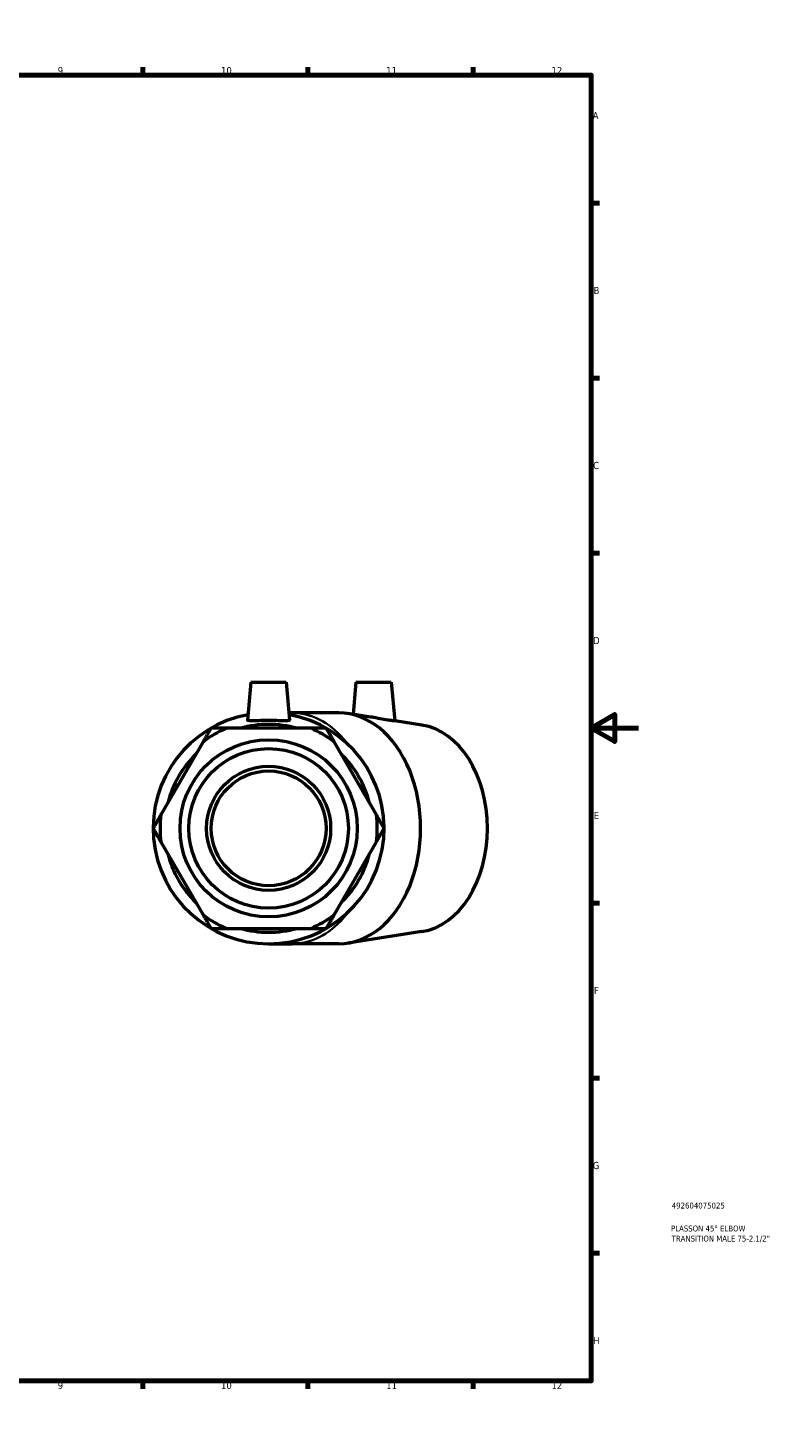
# Model space of a CAD drawing. Header units: millimetres. Extents: x 0 to 899, y -190 to 594.
# Tile 3 of 3: x 582 to 899, y 0 to 594. Entities that reach past the tile are written whole.
import ezdxf

# ---------------------------------------------------------------- set-up
doc = ezdxf.new("R2010")
doc.units = ezdxf.units.MM
for name, color, linetype, lineweight in [('Border (ANSI)', 7, 'Continuous', 70), ('Title (ISO)', 7, 'Continuous', 50), ('Visible (ANSI)', 7, 'Continuous', 50), ('Visible Narrow (ANSI)', 7, 'Continuous', 35)]:
    doc.layers.add(name, color=color, linetype=linetype, lineweight=lineweight)
doc.styles.add('Note Text (ANSI)', font='tahoma.ttf')
doc.styles.add('Note Text (ISO)', font='tahoma.ttf')

# ---------------------------------------------------------------- blocks, each defined once
blk = doc.blocks.new('Borders Default Border')
at = {"layer": 'Border (ANSI)'}
for p, q in [((70.08, 574), (70.08, 577.45)), ((140.17, 574), (140.17, 577.45)), ((210.25, 574), (210.25, 577.45)), ((280.33, 574), (280.33, 577.45)), ((350.42, 574), (350.42, 577.45)), ((490.58, 574), (490.58, 577.45)), ((560.67, 574), (560.67, 577.45)), ((630.75, 574), (630.75, 577.45)), ((700.83, 574), (700.83, 577.45)), ((770.92, 574), (770.92, 577.45)), ((20, 519.75), (16.55, 519.75)), ((821, 519.75), (824.45, 519.75)), ((20, 445.5), (16.55, 445.5)), ((821, 445.5), (824.45, 445.5)), ((20, 371.25), (16.55, 371.25)), ((821, 371.25), (824.45, 371.25)), ((20, 222.75), (16.55, 222.75)), ((821, 222.75), (824.45, 222.75)), ((20, 148.5), (16.55, 148.5)), ((821, 148.5), (824.45, 148.5)), ((20, 74.25), (16.55, 74.25)), ((821, 74.25), (824.45, 74.25)), ((70.08, 20), (70.08, 16.55)), ((140.17, 20), (140.17, 16.55)), ((210.25, 20), (210.25, 16.55)), ((280.33, 20), (280.33, 16.55)), ((350.42, 20), (350.42, 16.55)), ((490.58, 20), (490.58, 16.55)), ((560.67, 20), (560.67, 16.55)), ((630.75, 20), (630.75, 16.55)), ((700.83, 20), (700.83, 16.55)), ((770.92, 20), (770.92, 16.55))]:
    blk.add_line(p, q, dxfattribs=at)
at = {"layer": 'Border (ANSI)', "flags": 128}
for points in [[(420.5, 594), (420.5, 574), (414.73, 584), (426.27, 584), (420.5, 574)], [(20, 20), (20, 574), (821, 574), (821, 20), (20, 20)], [(0, 297), (20, 297), (10, 302.77), (10, 291.23), (20, 297)], [(841, 297), (821, 297), (831, 302.77), (831, 291.23), (821, 297)], [(420.5, 0), (420.5, 20), (414.73, 10), (426.27, 10), (420.5, 20)]]:
    blk.add_lwpolyline(points, dxfattribs=at)
at = {"layer": 'Border (ANSI)', "color": 230, "true_color": 0xff0080, "attachment_point": 7, "style": 'Note Text (ANSI)'}
for s, insert, char_height in [('1', (34.35, 574.4), 3.05), ('2', (104.2, 574.4), 3.05), ('3', (174.26, 574.34), 3.05), ('4', (244.23, 574.4), 3.05), ('5', (314.48, 574.34), 3.05), ('6', (384.49, 574.34), 3.05), ('7', (454.6, 574.4), 3.05), ('8', (524.63, 574.33), 3.05), ('9', (594.7, 574.34), 3.05), ('10', (663.96, 574.34), 3.048), ('11', (734.04, 574.4), 3.048), ('12', (804.13, 574.4), 3.048), ('A', (16.78, 555.35), 3.05), ('A', (821.63, 555.35), 3.05), ('B', (17.15, 481.1), 3.05), ('B', (821.99, 481.1), 3.05), ('C', (16.95, 406.8), 3.05), ('C', (821.8, 406.8), 3.05), ('D', (16.96, 332.6), 3.05), ('D', (821.81, 332.6), 3.05), ('E', (17.21, 258.35), 3.05), ('E', (822.05, 258.35), 3.05), ('F', (17.29, 184.1), 3.05), ('F', (822.14, 184.1), 3.05), ('G', (16.81, 109.79), 3.05), ('G', (821.66, 109.79), 3.05), ('H', (16.97, 35.6), 3.05), ('H', (821.81, 35.6), 3.05), ('1', (34.35, 16.55), 3.05), ('2', (104.2, 16.55), 3.05), ('3', (174.26, 16.49), 3.05), ('4', (244.23, 16.55), 3.05), ('5', (314.48, 16.49), 3.05), ('6', (384.49, 16.49), 3.05), ('7', (454.6, 16.55), 3.05), ('8', (524.63, 16.48), 3.05), ('9', (594.7, 16.49), 3.05), ('10', (663.96, 16.49), 3.048), ('11', (734.04, 16.55), 3.048), ('12', (804.13, 16.55), 3.048)]:
    blk.add_mtext(s, dxfattribs=dict(at, insert=insert, char_height=char_height))
blk = doc.blocks.new('Title Blocks ISO')
at = {"layer": 'Title (ISO)', "color": 232, "true_color": 0xca0064, "style": 'Note Text (ISO)'}
for tag, p in [('PART_NUMBER_001', (34.16, 73.13)), ('DESCRIPTION_001', (33.84, 63.4)), ('DESCRIPTION_002', (34.09, 59.12))]:
    blk.add_attdef(tag, p, '', height=2.5, dxfattribs=at)

msp = doc.modelspace()

# ---------------------------------------------------------------- linework, layer by layer
at = {"layer": 'Visible (ANSI)'}
for p, q in [((676.659, 316.427), (675.248, 300.302)), ((676.659, 316.427), (691.659, 316.427)), ((691.659, 316.427), (693.07, 300.302)), ((721.207, 316.427), (720.013, 302.786)), ((721.207, 316.427), (736.207, 316.427)), ((736.207, 316.427), (737.641, 300.036)), ((694.09, 303.427), (692.796, 303.427)), ((713.981, 303.427), (694.09, 303.427)), ((727.337, 301.651), (717.754, 303.136)), ((749.196, 298.265), (737.639, 300.056)), ((656.364, 291.156), (638.454, 260.134)), ((702.069, 296.863), (666.249, 296.863)), ((729.864, 260.134), (711.954, 291.156)), ((638.454, 248.72), (656.364, 217.699)), ((711.954, 217.699), (729.864, 248.72)), ((666.249, 211.992), (702.069, 211.992)), ((749.196, 210.59), (717.754, 205.719)), ((684.159, 205.427), (694.09, 205.427)), ((713.981, 205.427), (694.09, 205.427))]:
    msp.add_line(p, q, dxfattribs=at)
for radius in [37.592, 33.833, 26.314, 24.375]:
    msp.add_circle((684.159, 254.427), radius, dxfattribs=at)
for radius, start, end in [(49, 100.233744, 79.766256), (44.1, 74.206831, 105.793169), (46.06, 112.882587, 127.117413), (46.06, 52.882587, 67.117413), (44.1, 134.206831, 165.793169), (44.1, 14.206831, 45.793169), (46.06, 172.882587, 187.117413), (46.06, 352.882587, 7.117413), (44.1, 194.206831, 225.793169), (44.1, 314.206831, 345.793169), (46.06, 232.882587, 247.117413), (46.06, 292.882587, 307.117413), (44.1, 254.206831, 285.793169)]:
    msp.add_arc((684.159, 254.427), radius, start, end, dxfattribs=at)
for centre, major_axis, start_param, end_param in [((713.981, 254.427), (0, -49), 0, 3.1415927), ((745.801, 254.427), (0, -44.1), 0.1091052, 3.0324874)]:
    msp.add_ellipse(centre, major_axis=major_axis, ratio=0.7071068, start_param=start_param, end_param=end_param, dxfattribs=at)
for points, knots in [([(693.068, 300.273), (693.046, 300.156), (692.805, 300.076), (691.874, 300.006), (691.184, 300.015), (689.606, 300.062), (688.611, 300.104), (686.439, 300.168), (685.261, 300.188), (683.057, 300.188), (681.879, 300.168), (679.707, 300.104), (678.712, 300.062), (677.134, 300.015), (676.444, 300.006), (675.513, 300.076), (675.272, 300.156), (675.248, 300.282), (675.247, 300.292), (675.248, 300.302)], [0, 0, 0, 0, 0.3293084, 0.3293084, 0.6586168, 0.6586168, 0.9893614, 0.9893614, 1.320106, 1.320106, 1.6508506, 1.6508506, 1.9815952, 1.9815952, 2.3109037, 2.3109037, 2.6402121, 2.6402121, 2.6670891, 2.6670891, 2.6670891, 2.6670891]), ([(737.641, 300.036), (737.642, 300.015), (737.442, 300.008), (736.604, 300.076), (735.952, 300.156), (734.404, 300.395), (733.395, 300.573), (731.18, 300.981), (729.973, 301.208), (728.349, 301.489), (727.844, 301.573), (727.337, 301.651)], [1.9927051, 1.9927051, 1.9927051, 1.9927051, 2.3109037, 2.3109037, 2.6402121, 2.6402121, 2.9854185, 2.9854185, 3.3306249, 3.3306249, 3.4799059, 3.4799059, 3.4799059, 3.4799059])]:
    msp.add_open_spline(points, degree=3, knots=knots, dxfattribs=at)
msp.add_open_spline([(693.07, 300.302), (693.071, 300.292), (693.07, 300.282), (693.068, 300.273)], degree=3, dxfattribs=at)
for points in [[(659.659, 296.863), (657.961, 293.921), (656.364, 291.156)], [(666.249, 296.863), (663.056, 296.863), (659.659, 296.863)], [(708.659, 296.863), (705.262, 296.863), (702.069, 296.863)], [(711.954, 291.156), (710.357, 293.921), (708.659, 296.863)], [(638.454, 260.134), (636.857, 257.369), (635.159, 254.427)], [(733.159, 254.427), (731.461, 257.369), (729.864, 260.134)], [(635.159, 254.427), (636.857, 251.486), (638.454, 248.72)], [(729.864, 248.72), (731.461, 251.486), (733.159, 254.427)], [(656.364, 217.699), (657.961, 214.934), (659.659, 211.992)], [(708.659, 211.992), (710.357, 214.934), (711.954, 217.699)], [(659.659, 211.992), (663.056, 211.992), (666.249, 211.992)], [(702.069, 211.992), (705.262, 211.992), (708.659, 211.992)]]:
    msp.add_rational_spline(points, [1, 1.00241153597, 1], degree=2, dxfattribs=at)
at = {"layer": 'Visible Narrow (ANSI)'}
for major_axis, start_param, end_param in [((0, 49), 5.557169, 6.2449739), ((0, -49), 0.0382114, 0.7260163)]:
    msp.add_ellipse((694.09, 254.427), major_axis=major_axis, ratio=0.7071068, start_param=start_param, end_param=end_param, dxfattribs=at)

# ---------------------------------------------------------------- block references
msp.add_blockref('Borders Default Border', (0, 0))
msp.add_blockref('Title Blocks ISO', (821, 20)).add_auto_attribs({'PART_NUMBER_001': '492604075025', 'DESCRIPTION_001': 'PLASSON 45° ELBOW', 'DESCRIPTION_002': 'TRANSITION MALE 75-2.1/2"'})

doc.saveas('drawing.dxf')
